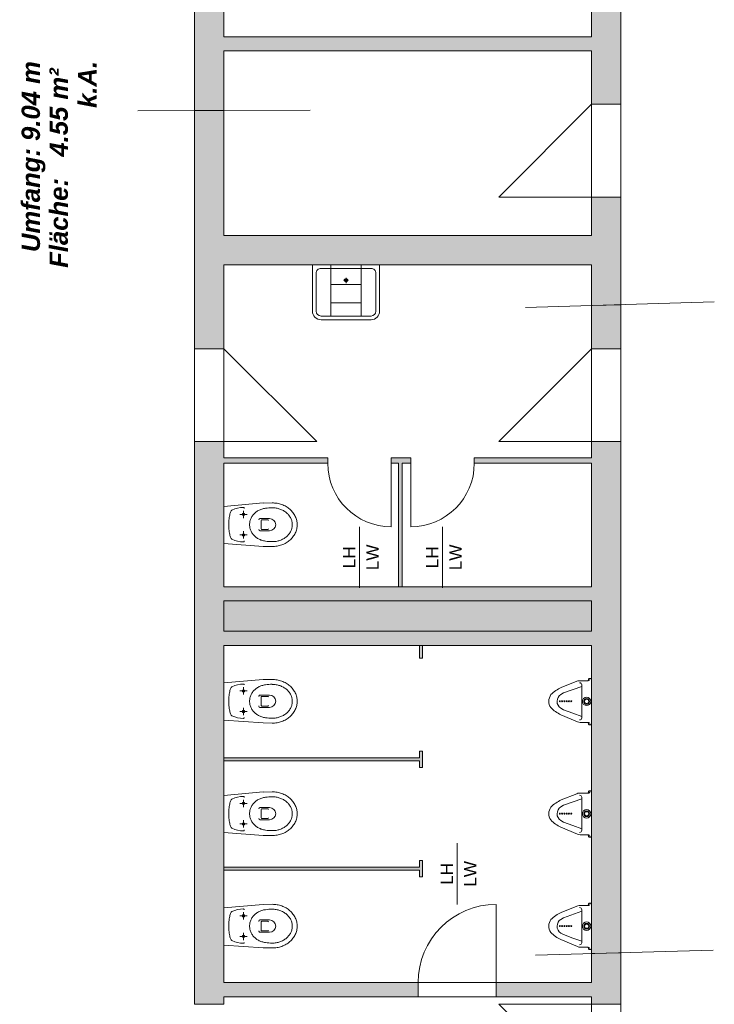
# Model space of a CAD drawing. Header units: metres. Extents: x -111 to 152, y -132 to 99.
# Tile 244 of 256: x -13 to -7.31, y 42.81 to 50.86. Entities that reach past the tile are written whole.
import ezdxf

# ---------------------------------------------------------------- set-up
doc = ezdxf.new("R2010")
doc.units = ezdxf.units.M
doc.linetypes.add('gestrichelt - 02', pattern=[4, 2, -2])
doc.layers.add('_EG - B (3D)', color=7, linetype='Continuous', lineweight=9)
doc.layers.add('COE_Bestand-allg.', color=7, linetype='Continuous', lineweight=9)
doc.styles.add('Arial', font='arial.ttf')
doc.styles.add('Arial (bold italic)', font='arialbi.ttf')

# ---------------------------------------------------------------- blocks, each defined once
blk = doc.blocks.new('Group-11')
at = {"layer": 'COE_Bestand-allg.', "linetype": 'Continuous', "lineweight": 0, "transparency": 33554687}
for points in [[(-11.325, 50.12), (-11.325, 50.6075), (-8.315, 50.6075), (-8.315, 50.17), (-8.075, 50.17), (-8.075, 51.3525), (-8.315, 51.3525), (-8.315, 50.7225), (-11.325, 50.7225), (-11.325, 53.6375), (-11.565, 53.6375), (-11.565, 50.1191)], [(-11.325, 48.17), (-11.325, 48.8575), (-8.315, 48.8575), (-8.315, 48.5232), (-8.075, 48.5302), (-8.075, 49.41), (-8.315, 49.41), (-8.315, 49.0975), (-11.325, 49.0975), (-11.325, 50.12), (-11.565, 50.1191), (-11.565, 48.17)], [(-8.075, 48.17), (-8.075, 48.5302), (-8.315, 48.5232), (-8.315, 48.17)], [(-8.075, 47.41), (-8.315, 47.41), (-8.315, 47.2775), (-9.275, 47.2775), (-9.275, 47.2325), (-8.315, 47.2325), (-8.315, 46.2225), (-11.325, 46.2225), (-11.325, 47.2325), (-10.475, 47.2325), (-10.475, 47.2775), (-11.325, 47.2775), (-11.325, 47.41), (-11.565, 47.41), (-11.565, 42.805), (-11.325, 42.805), (-11.325, 42.8675), (-9.735, 42.8675), (-9.735, 42.9825), (-11.325, 42.9825), (-11.325, 45.7425), (-8.315, 45.7425), (-8.315, 43.2201), (-8.075, 43.2267)], [(-9.865, 46.2225), (-9.865, 47.2325), (-9.795, 47.2325), (-9.795, 47.2775), (-9.955, 47.2775), (-9.955, 47.2325), (-9.895, 47.2325), (-9.895, 46.2225)], [(-9.7, 45.6375), (-9.7, 45.7425), (-9.725, 45.7425), (-9.725, 45.6375)], [(-9.7, 44.7425), (-9.7, 44.8775), (-9.725, 44.8775), (-9.725, 44.8225), (-11.325, 44.8225), (-11.325, 44.7975), (-9.725, 44.7975), (-9.725, 44.7425)], [(-9.725, 43.9025), (-9.725, 43.8475), (-9.7, 43.8475), (-9.7, 43.9825), (-9.725, 43.9825), (-9.725, 43.9275), (-11.325, 43.9275), (-11.325, 43.9025)], [(-8.075, 42.805), (-8.075, 43.2267), (-8.315, 43.2201), (-8.315, 42.9825), (-9.095, 42.9825), (-9.095, 42.8675), (-8.315, 42.8675), (-8.315, 42.805)]]:
    blk.add_hatch(color=252, dxfattribs=at).paths.add_polyline_path(points)
at = {"layer": 'COE_Bestand-allg.', "color": 7, "linetype": 'Continuous', "lineweight": 9, "transparency": 33554687}
for p, q in [((-11.565, 53.6375), (-11.565, 48.17)), ((-11.325, 53.6375), (-11.325, 50.7225)), ((-8.315, 51.3525), (-8.315, 50.7225)), ((-8.075, 51.3525), (-8.075, 50.17)), ((-8.315, 50.7225), (-11.325, 50.7225)), ((-11.325, 50.6075), (-11.325, 49.0975)), ((-8.315, 50.6075), (-11.325, 50.6075)), ((-8.315, 50.6075), (-8.315, 50.17)), ((-12.03, 50.1175), (-10.62, 50.1225)), ((-9.075, 49.41), (-8.315, 50.17)), ((-8.075, 50.17), (-8.315, 50.17)), ((-8.315, 49.41), (-9.075, 49.41)), ((-8.315, 49.41), (-8.315, 49.0975)), ((-8.075, 49.41), (-8.315, 49.41)), ((-8.075, 49.41), (-8.075, 48.17)), ((-8.315, 49.0975), (-11.325, 49.0975)), ((-11.325, 48.8575), (-11.325, 48.17)), ((-8.315, 48.8575), (-11.325, 48.8575)), ((-10.6, 48.8575), (-10.05, 48.8575)), ((-10.6, 48.4775), (-10.6, 48.8575)), ((-10.45, 48.8575), (-10.45, 48.4379)), ((-10.2, 48.8575), (-10.2, 48.4379)), ((-10.05, 48.8575), (-10.05, 48.4775)), ((-8.315, 48.8575), (-8.315, 48.17)), ((-10.57, 48.4775), (-10.57, 48.7875)), ((-10.53, 48.8275), (-10.12, 48.8275)), ((-10.325, 48.7506), (-10.325, 48.7073)), ((-10.08, 48.7875), (-10.08, 48.4775)), ((-10.2, 48.6949), (-10.45, 48.6949)), ((-10.3037, 48.7302), (-10.3463, 48.7302)), ((-10.325, 48.7302), (-10.325, 48.7302)), ((-10.2, 48.5449), (-10.45, 48.5449)), ((-7.31, 48.5525), (-8.855, 48.5075)), ((-10.12, 48.4375), (-10.53, 48.4375)), ((-10.12, 48.4075), (-10.53, 48.4075)), ((-11.325, 48.17), (-11.565, 48.17)), ((-10.565, 47.41), (-11.325, 48.17)), ((-9.075, 47.41), (-8.315, 48.17)), ((-8.075, 48.17), (-8.315, 48.17)), ((-11.565, 47.41), (-11.565, 42.805)), ((-11.325, 47.41), (-11.565, 47.41)), ((-11.325, 47.41), (-11.325, 47.2775)), ((-11.325, 47.41), (-10.565, 47.41)), ((-8.315, 47.41), (-9.075, 47.41)), ((-8.315, 47.41), (-8.315, 47.2775)), ((-8.075, 47.41), (-8.315, 47.41)), ((-8.075, 47.41), (-8.075, 42.805)), ((-11.325, 47.2775), (-10.475, 47.2775)), ((-11.325, 47.2325), (-11.325, 46.2225)), ((-11.325, 47.2325), (-10.475, 47.2325)), ((-10.475, 47.2325), (-10.475, 47.2775)), ((-9.955, 47.2775), (-9.795, 47.2775)), ((-9.955, 47.2325), (-9.955, 47.2775)), ((-9.955, 47.2325), (-9.895, 47.2325)), ((-9.955, 47.2325), (-9.955, 46.7125)), ((-9.895, 47.2325), (-9.895, 46.2225)), ((-9.865, 47.2325), (-9.865, 46.2225)), ((-9.865, 47.2325), (-9.795, 47.2325)), ((-9.795, 47.2325), (-9.795, 47.2775)), ((-9.795, 47.2325), (-9.795, 46.7125)), ((-9.275, 47.2775), (-8.315, 47.2775)), ((-9.275, 47.2325), (-9.275, 47.2775)), ((-9.275, 47.2325), (-8.315, 47.2325)), ((-8.315, 47.2325), (-8.315, 46.2225)), ((-11.325, 46.88), (-11.005, 46.9075)), ((-10.93, 46.9082), (-11.005, 46.9067)), ((-11.325, 46.575), (-11.325, 46.88)), ((-11.165, 46.784), (-11.165, 46.844)), ((-11.135, 46.814), (-11.195, 46.814)), ((-11.032, 46.78), (-10.951, 46.78)), ((-11.0139, 46.77), (-10.966, 46.77)), ((-11.165, 46.676), (-11.165, 46.616)), ((-11.032, 46.68), (-10.951, 46.68)), ((-11.0139, 46.69), (-10.966, 46.69)), ((-10.215, 46.2125), (-10.215, 46.7125)), ((-9.535, 46.2125), (-9.535, 46.7125)), ((-11.325, 46.575), (-11.005, 46.5525)), ((-11.135, 46.646), (-11.195, 46.646)), ((-10.93, 46.551), (-11.005, 46.5525)), ((-8.315, 46.2225), (-11.325, 46.2225)), ((-11.325, 46.1075), (-11.325, 45.8575)), ((-8.315, 46.1075), (-11.325, 46.1075)), ((-8.315, 46.1075), (-8.315, 45.8575)), ((-8.315, 45.8575), (-11.325, 45.8575)), ((-11.325, 45.7425), (-11.325, 42.9825)), ((-8.315, 45.7425), (-11.325, 45.7425)), ((-9.725, 45.7425), (-9.725, 45.6375)), ((-9.7, 45.7425), (-9.7, 45.6375)), ((-8.315, 45.7425), (-8.315, 42.9825)), ((-9.7, 45.6375), (-9.725, 45.6375)), ((-11.325, 45.435), (-11.005, 45.4625)), ((-10.93, 45.4632), (-11.005, 45.4617)), ((-8.4368, 45.4487), (-8.5641, 45.3973)), ((-8.3433, 45.4525), (-8.4172, 45.4525)), ((-8.315, 45.4725), (-8.3309, 45.4725)), ((-8.315, 45.0925), (-8.315, 45.4725)), ((-11.325, 45.13), (-11.325, 45.435)), ((-11.135, 45.369), (-11.195, 45.369)), ((-11.165, 45.339), (-11.165, 45.399)), ((-8.3955, 45.4071), (-8.5454, 45.3534)), ((-8.3955, 45.1476), (-8.3955, 45.421)), ((-11.032, 45.335), (-10.951, 45.335)), ((-11.0139, 45.325), (-10.966, 45.325)), ((-8.5663, 45.3403), (-8.5454, 45.3534)), ((-11.165, 45.231), (-11.165, 45.171)), ((-11.032, 45.235), (-10.951, 45.235)), ((-11.0139, 45.245), (-10.966, 45.245)), ((-8.5665, 45.2284), (-8.5456, 45.2153)), ((-8.4676, 45.187), (-8.5456, 45.2153)), ((-11.325, 45.13), (-11.005, 45.1075)), ((-11.135, 45.201), (-11.195, 45.201)), ((-8.4288, 45.1169), (-8.566, 45.1748)), ((-8.3954, 45.1608), (-8.4676, 45.187)), ((-10.93, 45.106), (-11.005, 45.1075)), ((-8.3446, 45.1125), (-8.4073, 45.1125)), ((-8.315, 45.0925), (-8.3309, 45.0925)), ((-9.725, 44.8225), (-11.325, 44.8225)), ((-9.725, 44.8775), (-9.725, 44.8225)), ((-9.7, 44.8775), (-9.725, 44.8775)), ((-9.7, 44.8775), (-9.7, 44.7425)), ((-9.725, 44.7975), (-11.325, 44.7975)), ((-9.725, 44.7975), (-9.725, 44.7425)), ((-9.7, 44.7425), (-9.725, 44.7425)), ((-11.325, 44.515), (-11.005, 44.5425)), ((-11.325, 44.21), (-11.325, 44.515)), ((-11.165, 44.419), (-11.165, 44.479)), ((-10.93, 44.5432), (-11.005, 44.5417)), ((-8.4368, 44.5287), (-8.5641, 44.4773)), ((-8.3955, 44.4871), (-8.5454, 44.4334)), ((-8.3433, 44.5325), (-8.4172, 44.5325)), ((-8.3955, 44.2276), (-8.3955, 44.501)), ((-8.315, 44.5525), (-8.3309, 44.5525)), ((-8.315, 44.1725), (-8.315, 44.5525)), ((-11.135, 44.449), (-11.195, 44.449)), ((-11.032, 44.415), (-10.951, 44.415)), ((-11.0139, 44.405), (-10.966, 44.405)), ((-8.5663, 44.4203), (-8.5454, 44.4334)), ((-11.0139, 44.325), (-10.966, 44.325)), ((-11.135, 44.281), (-11.195, 44.281)), ((-11.165, 44.311), (-11.165, 44.251)), ((-11.032, 44.315), (-10.951, 44.315)), ((-8.5665, 44.3084), (-8.5456, 44.2953)), ((-8.4288, 44.1969), (-8.566, 44.2548)), ((-8.4676, 44.267), (-8.5456, 44.2953)), ((-8.3954, 44.2408), (-8.4676, 44.267)), ((-11.325, 44.21), (-11.005, 44.1875)), ((-10.93, 44.186), (-11.005, 44.1875)), ((-8.3446, 44.1925), (-8.4073, 44.1925)), ((-8.315, 44.1725), (-8.3309, 44.1725)), ((-9.415, 43.6225), (-9.415, 44.1225)), ((-9.725, 43.9275), (-11.325, 43.9275)), ((-9.725, 43.9825), (-9.725, 43.9275)), ((-9.7, 43.9825), (-9.725, 43.9825)), ((-9.7, 43.9825), (-9.7, 43.8475)), ((-9.725, 43.9025), (-11.325, 43.9025)), ((-9.725, 43.9025), (-9.725, 43.8475)), ((-9.7, 43.8475), (-9.725, 43.8475)), ((-11.325, 43.595), (-11.005, 43.6225)), ((-11.325, 43.29), (-11.325, 43.595)), ((-10.93, 43.6232), (-11.005, 43.6217)), ((-9.095, 42.9825), (-9.095, 43.6225)), ((-8.4368, 43.6087), (-8.5641, 43.5573)), ((-8.3433, 43.6125), (-8.4172, 43.6125)), ((-8.315, 43.6325), (-8.3309, 43.6325)), ((-8.315, 43.2525), (-8.315, 43.6325)), ((-11.135, 43.529), (-11.195, 43.529)), ((-11.165, 43.499), (-11.165, 43.559)), ((-8.5663, 43.5003), (-8.5454, 43.5134)), ((-8.3955, 43.5671), (-8.5454, 43.5134)), ((-8.3955, 43.3076), (-8.3955, 43.581)), ((-11.032, 43.495), (-10.951, 43.495)), ((-11.0139, 43.485), (-10.966, 43.485)), ((-11.135, 43.361), (-11.195, 43.361)), ((-11.165, 43.391), (-11.165, 43.331)), ((-11.032, 43.395), (-10.951, 43.395)), ((-11.0139, 43.405), (-10.966, 43.405)), ((-8.5665, 43.3884), (-8.5456, 43.3753)), ((-8.4676, 43.347), (-8.5456, 43.3753)), ((-11.325, 43.29), (-11.005, 43.2675)), ((-8.4288, 43.2769), (-8.566, 43.3348)), ((-8.3954, 43.3208), (-8.4676, 43.347)), ((-8.3446, 43.2725), (-8.4073, 43.2725)), ((-10.93, 43.266), (-11.005, 43.2675)), ((-7.32, 43.2475), (-8.775, 43.2075)), ((-8.315, 43.2525), (-8.3309, 43.2525)), ((-9.735, 42.9825), (-11.325, 42.9825)), ((-9.735, 42.9825), (-9.735, 42.8675)), ((-8.315, 42.9825), (-9.095, 42.9825)), ((-9.095, 42.9825), (-9.095, 42.8675)), ((-11.325, 42.8675), (-11.325, 42.805)), ((-9.735, 42.8675), (-11.325, 42.8675)), ((-8.315, 42.8675), (-9.095, 42.8675)), ((-8.315, 42.8675), (-8.315, 42.805)), ((-8.315, 42.805), (-9.075, 42.805)), ((-9.075, 42.805), (-8.315, 42.045)), ((-8.075, 42.805), (-8.315, 42.805))]:
    blk.add_line(p, q, dxfattribs=at)
at = {"layer": 'COE_Bestand-allg.', "color": 7, "linetype": 'gestrichelt - 02', "lineweight": 9, "transparency": 33554687}
for p, q in [((-8.315, 50.17), (-8.315, 49.41)), ((-8.075, 50.17), (-8.075, 49.41)), ((-11.565, 48.17), (-11.565, 47.41)), ((-11.325, 48.17), (-11.325, 47.41)), ((-8.315, 48.17), (-8.315, 47.41)), ((-8.075, 48.17), (-8.075, 47.41)), ((-9.095, 42.9825), (-9.735, 42.9825)), ((-9.095, 42.8675), (-9.735, 42.8675)), ((-8.315, 42.805), (-8.315, 42.045)), ((-8.075, 42.805), (-8.075, 42.045))]:
    blk.add_line(p, q, dxfattribs=at)
at = {"layer": 'COE_Bestand-allg.', "color": 7, "linetype": 'Continuous', "lineweight": 9, "transparency": 33554687, "flags": 128}
for points in [[(-11.325, 50.12), (-11.325, 50.6075), (-8.315, 50.6075), (-8.315, 50.17), (-8.075, 50.17), (-8.075, 51.3525), (-8.315, 51.3525), (-8.315, 50.7225), (-11.325, 50.7225), (-11.325, 53.6375), (-11.565, 53.6375), (-11.565, 50.1191)], [(-11.325, 48.17), (-11.325, 48.8575), (-8.315, 48.8575), (-8.315, 48.5232), (-8.075, 48.5302), (-8.075, 49.41), (-8.315, 49.41), (-8.315, 49.0975), (-11.325, 49.0975), (-11.325, 50.12), (-11.565, 50.1191), (-11.565, 48.17)], [(-8.075, 48.17), (-8.075, 48.5302), (-8.315, 48.5232), (-8.315, 48.17)], [(-8.075, 47.41), (-8.315, 47.41), (-8.315, 47.2775), (-9.275, 47.2775), (-9.275, 47.2325), (-8.315, 47.2325), (-8.315, 46.2225), (-11.325, 46.2225), (-11.325, 47.2325), (-10.475, 47.2325), (-10.475, 47.2775), (-11.325, 47.2775), (-11.325, 47.41), (-11.565, 47.41), (-11.565, 42.805), (-11.325, 42.805), (-11.325, 42.8675), (-9.735, 42.8675), (-9.735, 42.9825), (-11.325, 42.9825), (-11.325, 45.7425), (-8.315, 45.7425), (-8.315, 43.2201), (-8.075, 43.2267)], [(-9.865, 46.2225), (-9.865, 47.2325), (-9.795, 47.2325), (-9.795, 47.2775), (-9.955, 47.2775), (-9.955, 47.2325), (-9.895, 47.2325), (-9.895, 46.2225)], [(-9.7, 45.6375), (-9.7, 45.7425), (-9.725, 45.7425), (-9.725, 45.6375)], [(-9.7, 44.7425), (-9.7, 44.8775), (-9.725, 44.8775), (-9.725, 44.8225), (-11.325, 44.8225), (-11.325, 44.7975), (-9.725, 44.7975), (-9.725, 44.7425)], [(-9.725, 43.9025), (-9.725, 43.8475), (-9.7, 43.8475), (-9.7, 43.9825), (-9.725, 43.9825), (-9.725, 43.9275), (-11.325, 43.9275), (-11.325, 43.9025)], [(-8.075, 42.805), (-8.075, 43.2267), (-8.315, 43.2201), (-8.315, 42.9825), (-9.095, 42.9825), (-9.095, 42.8675), (-8.315, 42.8675), (-8.315, 42.805)]]:
    blk.add_lwpolyline(points, close=True, dxfattribs=at)
at = {"layer": 'COE_Bestand-allg.', "color": 7, "linetype": 'Continuous', "lineweight": 9, "transparency": 33554687}
for centre, radius in [((-8.5749, 45.2851), 0.00388), ((-8.5561, 45.2851), 0.00388), ((-8.5373, 45.2851), 0.00388), ((-8.5186, 45.2851), 0.00388), ((-8.4998, 45.2851), 0.00388), ((-8.481, 45.2851), 0.00388), ((-8.3552, 45.284), 0.0347), ((-8.3552, 45.284), 0.0233), ((-8.3552, 45.284), 0.0172), ((-8.3552, 44.364), 0.0347), ((-8.5749, 44.3651), 0.00388), ((-8.5561, 44.3651), 0.00388), ((-8.5373, 44.3651), 0.00388), ((-8.5186, 44.3651), 0.00388), ((-8.4998, 44.3651), 0.00388), ((-8.481, 44.3651), 0.00388), ((-8.3552, 44.364), 0.0233), ((-8.3552, 44.364), 0.0172), ((-8.5749, 43.4451), 0.00388), ((-8.5561, 43.4451), 0.00388), ((-8.5373, 43.4451), 0.00388), ((-8.5186, 43.4451), 0.00388), ((-8.4998, 43.4451), 0.00388), ((-8.481, 43.4451), 0.00388), ((-8.3552, 43.444), 0.0347), ((-8.3552, 43.444), 0.0233), ((-8.3552, 43.444), 0.0172)]:
    blk.add_circle(centre, radius, dxfattribs=at)
for centre, radius, start, end in [((-10.53, 48.7875), 0.04, 90.02865, 180.04297), ((-10.12, 48.7875), 0.04, 359.95703, 90.02865), ((-10.325, 48.7302), 0.0145, 0, 180), ((-10.325, 48.7302), 0.0145, 180, 0), ((-10.325, 48.7302), 0.0102, 0, 180), ((-10.325, 48.7302), 0.0102, 180, 0), ((-10.53, 48.4775), 0.07, 180.02456, 269.98364), ((-10.53, 48.4775), 0.04, 180.04297, 269.97136), ((-10.12, 48.4775), 0.04, 269.97136, 359.95703), ((-10.12, 48.4775), 0.07, 269.98364, 359.97545), ((-9.955, 47.2325), 0.52, 180, 270), ((-9.795, 47.2325), 0.52, 270, 0), ((-10.9292, 46.6767), 0.2315, 80.2767, 90.19523), ((-10.9281, 46.6825), 0.2256, 70.20818, 80.29771), ((-10.9244, 46.6925), 0.215, 59.80579, 70.22714), ((-11.0644, 46.762), 0.2183, 165.22979, 170.20005), ((-11.1575, 46.787), 0.1219, 158.10451, 165.45012), ((-11.2206, 46.813), 0.0537, 145.95234, 158.68631), ((-11.2495, 46.833), 0.0185, 121.40388, 147.36973), ((-11.1709, 46.6774), 0.1928, 88.23753, 117.2194), ((-11.165, 46.814), 0.01, 90, 270), ((-11.165, 46.8631), 0.007, 359.99294, 90.00706), ((-11.165, 46.814), 0.01, 270, 90), ((-10.9766, 46.7214), 0.1409, 129.96071, 141.83463), ((-10.971, 46.7148), 0.1495, 118.55536, 129.96699), ((-10.9672, 46.7079), 0.1573, 107.53865, 118.5689), ((-10.9655, 46.7026), 0.1629, 96.7808, 107.55649), ((-10.9314, 46.5584), 0.3106, 89.70374, 99.8771), ((-10.9292, 46.6758), 0.1924, 80.60437, 90.19722), ((-10.9281, 46.6816), 0.1865, 70.83323, 80.62955), ((-10.9245, 46.6919), 0.1756, 60.66115, 70.8568), ((-10.9177, 46.7039), 0.1618, 49.91196, 60.68056), ((-10.9175, 46.7043), 0.2013, 48.93153, 59.82038), ((-10.9083, 46.715), 0.1473, 38.45772, 49.92273), ((-10.908, 46.7152), 0.1868, 37.49445, 48.93834), ((-10.8977, 46.7231), 0.1738, 25.48096, 37.48963), ((-10.8144, 46.7301), 0.4706, 177.043, 180.01468), ((-10.8677, 46.7331), 0.4172, 173.85632, 177.07717), ((-10.9593, 46.7433), 0.3251, 170.10217, 173.90836), ((-10.9915, 46.7299), 0.1235, 166.96669, 179.93172), ((-10.9883, 46.7291), 0.1268, 154.20106, 166.94098), ((-10.9829, 46.7264), 0.1329, 141.83864, 154.18523), ((-10.9814, 46.7627), 0.0574, 170.60659, 174.19237), ((-11.025, 46.7702), 0.0131, 161.98307, 171.78111), ((-11.0367, 46.7743), 0.000783, 109.19985, 179.68118), ((-11.032, 46.775), 0.005, 90, 180), ((-10.51, 46.7309), 0.511, 178.59407, 179.33044), ((-10.4461, 46.73), 0.5749, 179.32277, 180.00329), ((-10.6213, 46.7337), 0.3996, 177.73786, 178.60585), ((-10.7522, 46.7389), 0.2687, 176.62817, 177.76061), ((-10.8726, 46.7462), 0.148, 174.99359, 176.68316), ((-10.9601, 46.754), 0.0602, 172.07722, 175.17375), ((-11.0061, 46.7607), 0.0137, 164.61035, 173.1169), ((-11.0187, 46.7644), 0.000659, 112.127, 185.41703), ((-11.0139, 46.765), 0.005, 90, 180), ((-10.966, 46.765), 0.005, 0, 90), ((-10.951, 46.73), 0.05, 270, 90), ((-10.8981, 46.723), 0.1343, 26.26164, 38.4539), ((-10.8895, 46.7274), 0.1247, 13.42531, 26.23859), ((-10.8846, 46.7286), 0.1196, 0.20851, 13.38454), ((-10.8889, 46.7274), 0.164, 12.98274, 25.4622), ((-10.8838, 46.7286), 0.1588, 0.20224, 12.95195), ((-10.8144, 46.7299), 0.4706, 179.98532, 182.957), ((-10.8677, 46.7269), 0.4172, 182.92283, 186.14368), ((-10.9593, 46.7167), 0.3251, 186.09164, 189.89783), ((-11.0644, 46.698), 0.2183, 189.79995, 194.77021), ((-11.165, 46.646), 0.01, 90, 270), ((-11.165, 46.646), 0.01, 270, 90), ((-10.9915, 46.7301), 0.1235, 180.06828, 193.03331), ((-10.9883, 46.7309), 0.1268, 193.05902, 205.79894), ((-10.9829, 46.7336), 0.1329, 205.81477, 218.16136), ((-10.9814, 46.6973), 0.0574, 185.80763, 189.39341), ((-11.025, 46.6898), 0.0131, 188.21889, 198.01693), ((-11.0367, 46.6857), 0.000783, 180.31882, 250.80015), ((-11.032, 46.685), 0.005, 180, 270), ((-10.4461, 46.73), 0.5749, 179.99671, 180.67723), ((-10.51, 46.7291), 0.511, 180.66956, 181.40593), ((-10.6213, 46.7263), 0.3996, 181.39415, 182.26214), ((-10.7522, 46.7211), 0.2687, 182.23939, 183.37183), ((-10.8726, 46.7138), 0.148, 183.31684, 185.00641), ((-10.9601, 46.706), 0.0602, 184.82625, 187.92278), ((-11.0061, 46.6993), 0.0137, 186.8831, 195.38965), ((-11.0187, 46.6956), 0.000659, 174.58297, 247.873), ((-11.0139, 46.695), 0.005, 180, 270), ((-10.966, 46.695), 0.005, 270, 0), ((-10.8981, 46.7362), 0.1343, 321.5461, 333.73836), ((-10.8895, 46.7318), 0.1247, 333.76141, 346.57469), ((-10.8846, 46.7306), 0.1196, 346.61546, 359.79149), ((-10.8977, 46.7361), 0.1738, 322.51037, 334.51904), ((-10.8889, 46.7318), 0.164, 334.5378, 347.01726), ((-10.8838, 46.7306), 0.1588, 347.04805, 359.79776), ((-11.1575, 46.673), 0.1219, 194.54988, 201.89549), ((-11.2206, 46.647), 0.0537, 201.31369, 214.04766), ((-11.2495, 46.627), 0.0185, 212.63027, 238.59612), ((-11.1709, 46.7826), 0.1928, 242.7806, 271.76247), ((-11.165, 46.5969), 0.007, 269.99294, 0.00706), ((-10.9766, 46.7386), 0.1409, 218.16537, 230.03929), ((-10.971, 46.7452), 0.1495, 230.03301, 241.44464), ((-10.9672, 46.7521), 0.1573, 241.4311, 252.46135), ((-10.9655, 46.7574), 0.1629, 252.44351, 263.2192), ((-10.9314, 46.9016), 0.3106, 260.1229, 270.29626), ((-10.9292, 46.7834), 0.1924, 269.80278, 279.39563), ((-10.9281, 46.7776), 0.1865, 279.37045, 289.16677), ((-10.9245, 46.7673), 0.1756, 289.1432, 299.33885), ((-10.9244, 46.7667), 0.215, 289.77286, 300.19421), ((-10.9177, 46.7553), 0.1618, 299.31944, 310.08804), ((-10.9175, 46.7549), 0.2013, 300.17962, 311.06847), ((-10.9083, 46.7442), 0.1473, 310.07727, 321.54228), ((-10.908, 46.744), 0.1868, 311.06166, 322.50555), ((-10.9292, 46.7825), 0.2315, 269.80477, 279.7233), ((-10.9281, 46.7767), 0.2256, 279.70229, 289.79182), ((-10.9292, 45.2317), 0.2315, 80.2767, 90.19523), ((-10.9281, 45.2375), 0.2256, 70.20818, 80.29771), ((-10.9244, 45.2475), 0.215, 59.80579, 70.22714), ((-8.4172, 45.4002), 0.0523, 90, 111.96401), ((-8.3497, 45.4622), 0.00966, 270, 3.70868), ((-8.3433, 45.4685), 0.016, 270, 0), ((-8.3309, 45.4634), 0.00912, 90, 185.33604), ((-11.0644, 45.317), 0.2183, 165.22979, 170.20005), ((-11.1575, 45.342), 0.1219, 158.10451, 165.45012), ((-11.2206, 45.368), 0.0537, 145.95234, 158.68631), ((-11.2495, 45.388), 0.0185, 121.40388, 147.36973), ((-11.1709, 45.2324), 0.1928, 88.23753, 117.2194), ((-11.165, 45.369), 0.01, 90, 270), ((-11.165, 45.4181), 0.007, 359.99294, 90.00706), ((-11.165, 45.369), 0.01, 270, 90), ((-10.9766, 45.2764), 0.1409, 129.96071, 141.83463), ((-10.971, 45.2698), 0.1495, 118.55536, 129.96699), ((-10.9672, 45.2629), 0.1573, 107.53865, 118.5689), ((-10.9655, 45.2576), 0.1629, 96.7808, 107.55649), ((-10.9314, 45.1134), 0.3106, 89.70374, 99.8771), ((-10.9292, 45.2308), 0.1924, 80.60437, 90.19722), ((-10.9281, 45.2366), 0.1865, 70.83323, 80.62955), ((-10.9245, 45.2469), 0.1756, 60.66115, 70.8568), ((-10.9177, 45.2589), 0.1618, 49.91196, 60.68056), ((-10.9175, 45.2593), 0.2013, 48.93153, 59.82038), ((-10.9083, 45.27), 0.1473, 38.45772, 49.92273), ((-10.908, 45.2702), 0.1868, 37.49445, 48.93834), ((-10.8977, 45.2781), 0.1738, 25.48096, 37.48963), ((-8.4595, 45.16), 0.2594, 113.79063, 136.37919), ((-8.4125, 45.4191), 0.0171, 359.97302, 89.97302), ((-10.8144, 45.2851), 0.4706, 177.043, 180.01468), ((-10.8144, 45.2849), 0.4706, 179.98532, 182.957), ((-10.8677, 45.2881), 0.4172, 173.85632, 177.07717), ((-10.9593, 45.2983), 0.3251, 170.10217, 173.90836), ((-10.9915, 45.2849), 0.1235, 166.96669, 179.93172), ((-10.9915, 45.2851), 0.1235, 180.06828, 193.03331), ((-10.9883, 45.2841), 0.1268, 154.20106, 166.94098), ((-10.9829, 45.2814), 0.1329, 141.83864, 154.18523), ((-10.9814, 45.3177), 0.0574, 170.60659, 174.19237), ((-11.025, 45.3252), 0.0131, 161.98307, 171.78111), ((-11.0367, 45.3293), 0.000783, 109.19985, 179.68118), ((-11.032, 45.33), 0.005, 90, 180), ((-10.51, 45.2859), 0.511, 178.59407, 179.33044), ((-10.4461, 45.285), 0.5749, 179.32277, 180.00329), ((-10.4461, 45.285), 0.5749, 179.99671, 180.67723), ((-10.6213, 45.2887), 0.3996, 177.73786, 178.60585), ((-10.7522, 45.2939), 0.2687, 176.62817, 177.76061), ((-10.8726, 45.3012), 0.148, 174.99359, 176.68316), ((-10.9601, 45.309), 0.0602, 172.07722, 175.17375), ((-11.0061, 45.3157), 0.0137, 164.61035, 173.1169), ((-11.0187, 45.3194), 0.000659, 112.127, 185.41703), ((-11.0139, 45.32), 0.005, 90, 180), ((-10.966, 45.32), 0.005, 0, 90), ((-10.951, 45.285), 0.05, 270, 90), ((-10.8981, 45.278), 0.1343, 26.26164, 38.4539), ((-10.8895, 45.2824), 0.1247, 13.42531, 26.23859), ((-10.8846, 45.2836), 0.1196, 0.20851, 13.38454), ((-10.8846, 45.2856), 0.1196, 346.61546, 359.79149), ((-10.8889, 45.2824), 0.164, 12.98274, 25.4622), ((-10.8838, 45.2836), 0.1588, 0.20224, 12.95195), ((-10.8838, 45.2856), 0.1588, 347.04805, 359.79776), ((-8.5749, 45.2851), 0.0902, 143.35908, 214.86137), ((-8.5314, 45.2843), 0.066, 121.94952, 237.84782), ((-10.8677, 45.2819), 0.4172, 182.92283, 186.14368), ((-10.9593, 45.2717), 0.3251, 186.09164, 189.89783), ((-11.0644, 45.253), 0.2183, 189.79995, 194.77021), ((-11.165, 45.201), 0.01, 90, 270), ((-11.165, 45.201), 0.01, 270, 90), ((-10.9883, 45.2859), 0.1268, 193.05902, 205.79894), ((-10.9829, 45.2886), 0.1329, 205.81477, 218.16136), ((-10.9766, 45.2936), 0.1409, 218.16537, 230.03929), ((-10.9814, 45.2523), 0.0574, 185.80763, 189.39341), ((-11.025, 45.2448), 0.0131, 188.21889, 198.01693), ((-11.0367, 45.2407), 0.000783, 180.31882, 250.80015), ((-11.032, 45.24), 0.005, 180, 270), ((-10.51, 45.2841), 0.511, 180.66956, 181.40593), ((-10.6213, 45.2813), 0.3996, 181.39415, 182.26214), ((-10.7522, 45.2761), 0.2687, 182.23939, 183.37183), ((-10.8726, 45.2688), 0.148, 183.31684, 185.00641), ((-10.9601, 45.261), 0.0602, 184.82625, 187.92278), ((-11.0061, 45.2543), 0.0137, 186.8831, 195.38965), ((-11.0187, 45.2506), 0.000659, 174.58297, 247.873), ((-11.0139, 45.25), 0.005, 180, 270), ((-10.966, 45.25), 0.005, 270, 0), ((-10.9083, 45.2992), 0.1473, 310.07727, 321.54228), ((-10.8981, 45.2912), 0.1343, 321.5461, 333.73836), ((-10.8895, 45.2868), 0.1247, 333.76141, 346.57469), ((-10.8977, 45.2911), 0.1738, 322.51037, 334.51904), ((-10.8889, 45.2868), 0.164, 334.5378, 347.01726), ((-8.4605, 45.4118), 0.2594, 223.41809, 246.00663), ((-11.1575, 45.228), 0.1219, 194.54988, 201.89549), ((-11.2206, 45.202), 0.0537, 201.31369, 214.04766), ((-11.2495, 45.182), 0.0185, 212.63027, 238.59612), ((-11.1709, 45.3376), 0.1928, 242.7806, 271.76247), ((-11.165, 45.1519), 0.007, 269.99294, 0.00706), ((-10.971, 45.3002), 0.1495, 230.03301, 241.44464), ((-10.9672, 45.3071), 0.1573, 241.4311, 252.46135), ((-10.9655, 45.3124), 0.1629, 252.44351, 263.2192), ((-10.9314, 45.4566), 0.3106, 260.1229, 270.29626), ((-10.9292, 45.3384), 0.1924, 269.80278, 279.39563), ((-10.9281, 45.3326), 0.1865, 279.37045, 289.16677), ((-10.9245, 45.3223), 0.1756, 289.1432, 299.33885), ((-10.9244, 45.3217), 0.215, 289.77286, 300.19421), ((-10.9177, 45.3103), 0.1618, 299.31944, 310.08804), ((-10.9175, 45.3099), 0.2013, 300.17962, 311.06847), ((-10.908, 45.299), 0.1868, 311.06166, 322.50555), ((-8.4126, 45.1489), 0.0171, 270, 0), ((-10.9292, 45.3375), 0.2315, 269.80477, 279.7233), ((-10.9281, 45.3317), 0.2256, 279.70229, 289.79182), ((-8.4073, 45.1677), 0.0552, 247.08603, 270), ((-8.3497, 45.1028), 0.00966, 356.29132, 90), ((-8.3433, 45.0965), 0.016, 0, 90), ((-8.3309, 45.1016), 0.00912, 174.66396, 270), ((-11.2206, 44.448), 0.0537, 145.95234, 158.68631), ((-11.2495, 44.468), 0.0185, 121.40388, 147.36973), ((-11.1709, 44.3124), 0.1928, 88.23753, 117.2194), ((-11.165, 44.4981), 0.007, 359.99294, 90.00706), ((-10.971, 44.3498), 0.1495, 118.55536, 129.96699), ((-10.9672, 44.3429), 0.1573, 107.53865, 118.5689), ((-10.9655, 44.3376), 0.1629, 96.7808, 107.55649), ((-10.9314, 44.1934), 0.3106, 89.70374, 99.8771), ((-10.9292, 44.3117), 0.2315, 80.2767, 90.19523), ((-10.9292, 44.3108), 0.1924, 80.60437, 90.19722), ((-10.9281, 44.3166), 0.1865, 70.83323, 80.62955), ((-10.9281, 44.3175), 0.2256, 70.20818, 80.29771), ((-10.9245, 44.3269), 0.1756, 60.66115, 70.8568), ((-10.9244, 44.3275), 0.215, 59.80579, 70.22714), ((-10.9177, 44.3389), 0.1618, 49.91196, 60.68056), ((-10.9175, 44.3393), 0.2013, 48.93153, 59.82038), ((-10.908, 44.3502), 0.1868, 37.49445, 48.93834), ((-8.4172, 44.4802), 0.0523, 90, 111.96401), ((-8.4125, 44.4991), 0.0171, 359.97302, 89.97302), ((-8.3497, 44.5422), 0.00966, 270, 3.70868), ((-8.3433, 44.5485), 0.016, 270, 0), ((-8.3309, 44.5434), 0.00912, 90, 185.33604), ((-10.8677, 44.3681), 0.4172, 173.85632, 177.07717), ((-10.9593, 44.3783), 0.3251, 170.10217, 173.90836), ((-11.0644, 44.397), 0.2183, 165.22979, 170.20005), ((-11.1575, 44.422), 0.1219, 158.10451, 165.45012), ((-11.165, 44.449), 0.01, 90, 270), ((-11.165, 44.449), 0.01, 270, 90), ((-10.9883, 44.3641), 0.1268, 154.20106, 166.94098), ((-10.9829, 44.3614), 0.1329, 141.83864, 154.18523), ((-10.9766, 44.3564), 0.1409, 129.96071, 141.83463), ((-10.9814, 44.3977), 0.0574, 170.60659, 174.19237), ((-11.025, 44.4052), 0.0131, 161.98307, 171.78111), ((-11.0367, 44.4093), 0.000783, 109.19985, 179.68118), ((-11.032, 44.41), 0.005, 90, 180), ((-10.9601, 44.389), 0.0602, 172.07722, 175.17375), ((-11.0061, 44.3957), 0.0137, 164.61035, 173.1169), ((-11.0187, 44.3994), 0.000659, 112.127, 185.41703), ((-11.0139, 44.4), 0.005, 90, 180), ((-10.966, 44.4), 0.005, 0, 90), ((-10.951, 44.365), 0.05, 270, 90), ((-10.9083, 44.35), 0.1473, 38.45772, 49.92273), ((-10.8981, 44.358), 0.1343, 26.26164, 38.4539), ((-10.8895, 44.3624), 0.1247, 13.42531, 26.23859), ((-10.8977, 44.3581), 0.1738, 25.48096, 37.48963), ((-10.8889, 44.3624), 0.164, 12.98274, 25.4622), ((-10.8838, 44.3636), 0.1588, 0.20224, 12.95195), ((-8.5749, 44.3651), 0.0902, 143.35908, 214.86137), ((-8.4595, 44.24), 0.2594, 113.79063, 136.37919), ((-8.5314, 44.3643), 0.066, 121.94952, 237.84782), ((-10.8144, 44.3651), 0.4706, 177.043, 180.01468), ((-10.8144, 44.3649), 0.4706, 179.98532, 182.957), ((-10.8677, 44.3619), 0.4172, 182.92283, 186.14368), ((-10.9593, 44.3517), 0.3251, 186.09164, 189.89783), ((-10.9915, 44.3649), 0.1235, 166.96669, 179.93172), ((-10.9915, 44.3651), 0.1235, 180.06828, 193.03331), ((-10.9883, 44.3659), 0.1268, 193.05902, 205.79894), ((-10.9814, 44.3323), 0.0574, 185.80763, 189.39341), ((-11.025, 44.3248), 0.0131, 188.21889, 198.01693), ((-11.0367, 44.3207), 0.000783, 180.31882, 250.80015), ((-11.032, 44.32), 0.005, 180, 270), ((-10.51, 44.3659), 0.511, 178.59407, 179.33044), ((-10.4461, 44.365), 0.5749, 179.32277, 180.00329), ((-10.4461, 44.365), 0.5749, 179.99671, 180.67723), ((-10.51, 44.3641), 0.511, 180.66956, 181.40593), ((-10.6213, 44.3687), 0.3996, 177.73786, 178.60585), ((-10.6213, 44.3613), 0.3996, 181.39415, 182.26214), ((-10.7522, 44.3739), 0.2687, 176.62817, 177.76061), ((-10.7522, 44.3561), 0.2687, 182.23939, 183.37183), ((-10.8726, 44.3812), 0.148, 174.99359, 176.68316), ((-10.8726, 44.3488), 0.148, 183.31684, 185.00641), ((-10.9601, 44.341), 0.0602, 184.82625, 187.92278), ((-11.0061, 44.3343), 0.0137, 186.8831, 195.38965), ((-11.0187, 44.3306), 0.000659, 174.58297, 247.873), ((-11.0139, 44.33), 0.005, 180, 270), ((-10.966, 44.33), 0.005, 270, 0), ((-10.8895, 44.3668), 0.1247, 333.76141, 346.57469), ((-10.8846, 44.3636), 0.1196, 0.20851, 13.38454), ((-10.8846, 44.3656), 0.1196, 346.61546, 359.79149), ((-10.8889, 44.3668), 0.164, 334.5378, 347.01726), ((-10.8838, 44.3656), 0.1588, 347.04805, 359.79776), ((-11.0644, 44.333), 0.2183, 189.79995, 194.77021), ((-11.1575, 44.308), 0.1219, 194.54988, 201.89549), ((-11.2206, 44.282), 0.0537, 201.31369, 214.04766), ((-11.2495, 44.262), 0.0185, 212.63027, 238.59612), ((-11.1709, 44.4176), 0.1928, 242.7806, 271.76247), ((-11.165, 44.281), 0.01, 90, 270), ((-11.165, 44.281), 0.01, 270, 90), ((-10.9829, 44.3686), 0.1329, 205.81477, 218.16136), ((-10.9766, 44.3736), 0.1409, 218.16537, 230.03929), ((-10.971, 44.3802), 0.1495, 230.03301, 241.44464), ((-10.9672, 44.3871), 0.1573, 241.4311, 252.46135), ((-10.9655, 44.3924), 0.1629, 252.44351, 263.2192), ((-10.9281, 44.4126), 0.1865, 279.37045, 289.16677), ((-10.9245, 44.4023), 0.1756, 289.1432, 299.33885), ((-10.9177, 44.3903), 0.1618, 299.31944, 310.08804), ((-10.9175, 44.3899), 0.2013, 300.17962, 311.06847), ((-10.9083, 44.3792), 0.1473, 310.07727, 321.54228), ((-10.8981, 44.3712), 0.1343, 321.5461, 333.73836), ((-10.908, 44.379), 0.1868, 311.06166, 322.50555), ((-10.8977, 44.3711), 0.1738, 322.51037, 334.51904), ((-8.4605, 44.4918), 0.2594, 223.41809, 246.00663), ((-11.165, 44.2319), 0.007, 269.99294, 0.00706), ((-10.9314, 44.5366), 0.3106, 260.1229, 270.29626), ((-10.9292, 44.4175), 0.2315, 269.80477, 279.7233), ((-10.9292, 44.4184), 0.1924, 269.80278, 279.39563), ((-10.9281, 44.4117), 0.2256, 279.70229, 289.79182), ((-10.9244, 44.4017), 0.215, 289.77286, 300.19421), ((-8.4073, 44.2477), 0.0552, 247.08603, 270), ((-8.4126, 44.2289), 0.0171, 270, 0), ((-8.3497, 44.1828), 0.00966, 356.29132, 90), ((-8.3433, 44.1765), 0.016, 0, 90), ((-8.3309, 44.1816), 0.00912, 174.66396, 270), ((-10.9292, 43.3917), 0.2315, 80.2767, 90.19523), ((-10.9281, 43.3975), 0.2256, 70.20818, 80.29771), ((-10.9244, 43.4075), 0.215, 59.80579, 70.22714), ((-10.9175, 43.4193), 0.2013, 48.93153, 59.82038), ((-9.095, 42.9825), 0.64, 90, 180), ((-8.4172, 43.5602), 0.0523, 90, 111.96401), ((-8.4125, 43.5791), 0.0171, 359.97302, 89.97302), ((-8.3497, 43.6222), 0.00966, 270, 3.70868), ((-8.3433, 43.6285), 0.016, 270, 0), ((-8.3309, 43.6234), 0.00912, 90, 185.33604), ((-10.9593, 43.4583), 0.3251, 170.10217, 173.90836), ((-11.0644, 43.477), 0.2183, 165.22979, 170.20005), ((-11.1575, 43.502), 0.1219, 158.10451, 165.45012), ((-11.2206, 43.528), 0.0537, 145.95234, 158.68631), ((-11.2495, 43.548), 0.0185, 121.40388, 147.36973), ((-11.1709, 43.3924), 0.1928, 88.23753, 117.2194), ((-11.165, 43.529), 0.01, 90, 270), ((-11.165, 43.5781), 0.007, 359.99294, 90.00706), ((-11.165, 43.529), 0.01, 270, 90), ((-10.9829, 43.4414), 0.1329, 141.83864, 154.18523), ((-10.9766, 43.4364), 0.1409, 129.96071, 141.83463), ((-10.971, 43.4298), 0.1495, 118.55536, 129.96699), ((-10.9672, 43.4229), 0.1573, 107.53865, 118.5689), ((-10.9655, 43.4176), 0.1629, 96.7808, 107.55649), ((-10.9314, 43.2734), 0.3106, 89.70374, 99.8771), ((-10.9292, 43.3908), 0.1924, 80.60437, 90.19722), ((-10.9281, 43.3966), 0.1865, 70.83323, 80.62955), ((-10.9245, 43.4069), 0.1756, 60.66115, 70.8568), ((-10.9177, 43.4189), 0.1618, 49.91196, 60.68056), ((-10.9083, 43.43), 0.1473, 38.45772, 49.92273), ((-10.8981, 43.438), 0.1343, 26.26164, 38.4539), ((-10.908, 43.4302), 0.1868, 37.49445, 48.93834), ((-10.8977, 43.4381), 0.1738, 25.48096, 37.48963), ((-10.8889, 43.4424), 0.164, 12.98274, 25.4622), ((-8.4595, 43.32), 0.2594, 113.79063, 136.37919), ((-10.8144, 43.4451), 0.4706, 177.043, 180.01468), ((-10.8144, 43.4449), 0.4706, 179.98532, 182.957), ((-10.8677, 43.4481), 0.4172, 173.85632, 177.07717), ((-10.9915, 43.4449), 0.1235, 166.96669, 179.93172), ((-10.9915, 43.4451), 0.1235, 180.06828, 193.03331), ((-10.9883, 43.4441), 0.1268, 154.20106, 166.94098), ((-10.9814, 43.4777), 0.0574, 170.60659, 174.19237), ((-11.025, 43.4852), 0.0131, 161.98307, 171.78111), ((-11.0367, 43.4893), 0.000783, 109.19985, 179.68118), ((-11.032, 43.49), 0.005, 90, 180), ((-10.51, 43.4459), 0.511, 178.59407, 179.33044), ((-10.4461, 43.445), 0.5749, 179.32277, 180.00329), ((-10.4461, 43.445), 0.5749, 179.99671, 180.67723), ((-10.51, 43.4441), 0.511, 180.66956, 181.40593), ((-10.6213, 43.4487), 0.3996, 177.73786, 178.60585), ((-10.6213, 43.4413), 0.3996, 181.39415, 182.26214), ((-10.7522, 43.4539), 0.2687, 176.62817, 177.76061), ((-10.8726, 43.4612), 0.148, 174.99359, 176.68316), ((-10.9601, 43.469), 0.0602, 172.07722, 175.17375), ((-11.0061, 43.4757), 0.0137, 164.61035, 173.1169), ((-11.0187, 43.4794), 0.000659, 112.127, 185.41703), ((-11.0139, 43.48), 0.005, 90, 180), ((-10.966, 43.48), 0.005, 0, 90), ((-10.951, 43.445), 0.05, 270, 90), ((-10.8895, 43.4424), 0.1247, 13.42531, 26.23859), ((-10.8846, 43.4436), 0.1196, 0.20851, 13.38454), ((-10.8846, 43.4456), 0.1196, 346.61546, 359.79149), ((-10.8838, 43.4436), 0.1588, 0.20224, 12.95195), ((-10.8838, 43.4456), 0.1588, 347.04805, 359.79776), ((-8.5749, 43.4451), 0.0902, 143.35908, 214.86137), ((-8.5314, 43.4443), 0.066, 121.94952, 237.84782), ((-10.8677, 43.4419), 0.4172, 182.92283, 186.14368), ((-10.9593, 43.4317), 0.3251, 186.09164, 189.89783), ((-11.0644, 43.413), 0.2183, 189.79995, 194.77021), ((-11.1575, 43.388), 0.1219, 194.54988, 201.89549), ((-11.165, 43.361), 0.01, 90, 270), ((-11.165, 43.361), 0.01, 270, 90), ((-10.9883, 43.4459), 0.1268, 193.05902, 205.79894), ((-10.9829, 43.4486), 0.1329, 205.81477, 218.16136), ((-10.9766, 43.4536), 0.1409, 218.16537, 230.03929), ((-10.9814, 43.4123), 0.0574, 185.80763, 189.39341), ((-11.025, 43.4048), 0.0131, 188.21889, 198.01693), ((-11.0367, 43.4007), 0.000783, 180.31882, 250.80015), ((-11.032, 43.4), 0.005, 180, 270), ((-10.7522, 43.4361), 0.2687, 182.23939, 183.37183), ((-10.8726, 43.4288), 0.148, 183.31684, 185.00641), ((-10.9601, 43.421), 0.0602, 184.82625, 187.92278), ((-11.0061, 43.4143), 0.0137, 186.8831, 195.38965), ((-11.0187, 43.4106), 0.000659, 174.58297, 247.873), ((-11.0139, 43.41), 0.005, 180, 270), ((-10.966, 43.41), 0.005, 270, 0), ((-10.9083, 43.4592), 0.1473, 310.07727, 321.54228), ((-10.8981, 43.4512), 0.1343, 321.5461, 333.73836), ((-10.8895, 43.4468), 0.1247, 333.76141, 346.57469), ((-10.8977, 43.4511), 0.1738, 322.51037, 334.51904), ((-10.8889, 43.4468), 0.164, 334.5378, 347.01726), ((-8.4605, 43.5718), 0.2594, 223.41809, 246.00663), ((-11.2206, 43.362), 0.0537, 201.31369, 214.04766), ((-11.2495, 43.342), 0.0185, 212.63027, 238.59612), ((-11.1709, 43.4976), 0.1928, 242.7806, 271.76247), ((-11.165, 43.3119), 0.007, 269.99294, 0.00706), ((-10.971, 43.4602), 0.1495, 230.03301, 241.44464), ((-10.9672, 43.4671), 0.1573, 241.4311, 252.46135), ((-10.9655, 43.4724), 0.1629, 252.44351, 263.2192), ((-10.9314, 43.6166), 0.3106, 260.1229, 270.29626), ((-10.9292, 43.4975), 0.2315, 269.80477, 279.7233), ((-10.9292, 43.4984), 0.1924, 269.80278, 279.39563), ((-10.9281, 43.4926), 0.1865, 279.37045, 289.16677), ((-10.9281, 43.4917), 0.2256, 279.70229, 289.79182), ((-10.9245, 43.4823), 0.1756, 289.1432, 299.33885), ((-10.9244, 43.4817), 0.215, 289.77286, 300.19421), ((-10.9177, 43.4703), 0.1618, 299.31944, 310.08804), ((-10.9175, 43.4699), 0.2013, 300.17962, 311.06847), ((-10.908, 43.459), 0.1868, 311.06166, 322.50555), ((-8.4073, 43.3277), 0.0552, 247.08603, 270), ((-8.4126, 43.3089), 0.0171, 270, 0), ((-8.3497, 43.2628), 0.00966, 356.29132, 90), ((-8.3433, 43.2565), 0.016, 0, 90), ((-8.3309, 43.2616), 0.00912, 174.66396, 270)]:
    blk.add_arc(centre, radius, start, end, dxfattribs=at)
at = {"layer": 'COE_Bestand-allg.', "color": 7, "transparency": 33554687, "rotation": 90, "line_spacing_factor": 0.25}
for s, insert, char_height, attachment_point, style in [('Umfang: 9.04 m', (-12.9815, 48.9605), 0.150274, 1, 'Arial (bold italic)'), ('k.A.', (-12.5184, 50.1403), 0.15027, 1, 'Arial (bold italic)'), ('Fläche:   4.55 m² ', (-12.7529, 48.8318), 0.150274, 1, 'Arial (bold italic)'), ('LH', (-10.3494, 46.4625), 0.10018, 2, 'Arial'), ('LW', (-10.058, 46.4625), 0.10018, 8, 'Arial'), ('LH', (-9.6694, 46.4625), 0.10018, 2, 'Arial'), ('LW', (-9.378, 46.4625), 0.10018, 8, 'Arial'), ('LH', (-9.5494, 43.8725), 0.10018, 2, 'Arial'), ('LW', (-9.258, 43.8725), 0.10018, 8, 'Arial')]:
    blk.add_mtext(s, dxfattribs=dict(at, insert=insert, char_height=char_height, attachment_point=attachment_point, style=style))
blk = doc.blocks.new('EG - B (3D)')
at = {"layer": 'COE_Bestand-allg.', "color": 7, "transparency": 33554687}
blk.add_blockref('Group-11', (0, 0), dxfattribs=at)

msp = doc.modelspace()

# ---------------------------------------------------------------- block references
at = {"layer": '_EG - B (3D)'}
msp.add_blockref('EG - B (3D)', (0, 0), dxfattribs=at)

doc.saveas('drawing.dxf')
